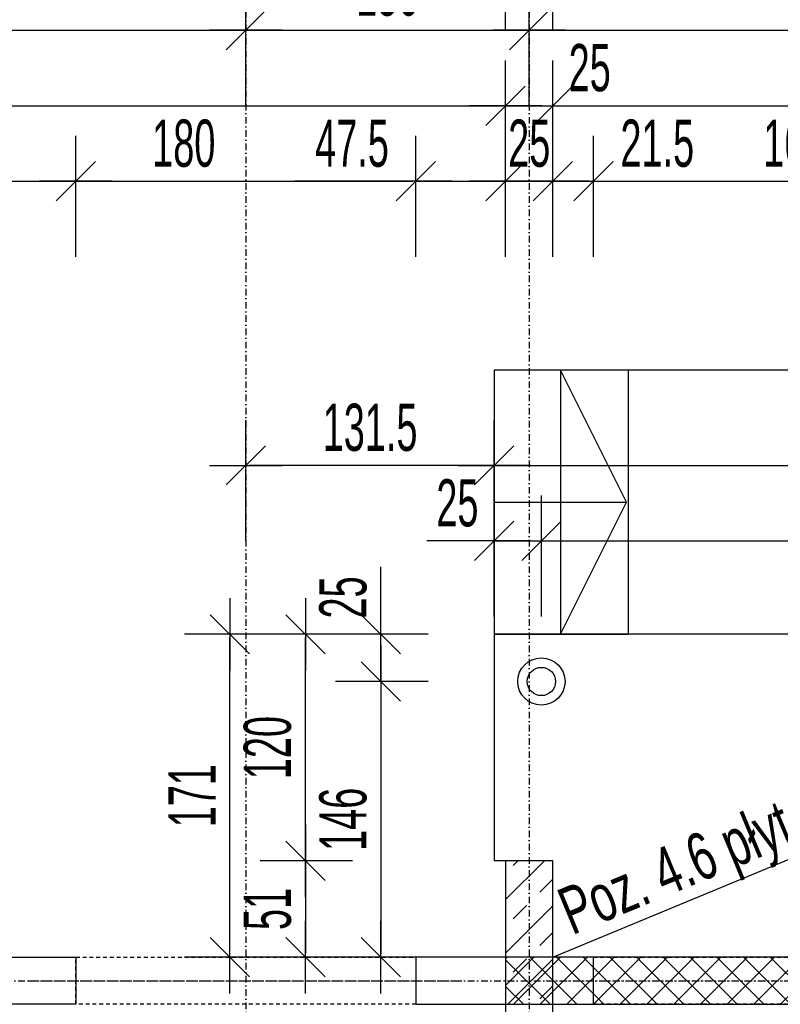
# Model space of a CAD drawing. Header units: millimetres. Extents: x -22500 to -4121, y -19317 to -14831.
# Tile 42 of 70: x -16891 to -16489, y -15866 to -15345. Entities that reach past the tile are written whole.
import ezdxf

# ---------------------------------------------------------------- set-up
doc = ezdxf.new("R2010")
doc.units = ezdxf.units.MM
doc.header["$LTSCALE"] = 10
doc.linetypes.add('MO', pattern=[0.7, 0.35, -0.17, 0.01, -0.17])
doc.linetypes.add('MP', pattern=[0.36, 0.2, -0.16])
for name, color, linetype in [('BA_szr', 1, 'Continuous'), ('BA_txs', 2, 'Continuous'), ('BA_wym', 1, 'Continuous'), ('BD_lpm', 1, 'MP'), ('BD_osm', 1, 'MO'), ('BD_wic', 1, 'Continuous'), ('BD_wig', 3, 'Continuous'), ('BD_wis', 2, 'Continuous')]:
    doc.layers.add(name, color=color, linetype=linetype)
doc.styles.add('BIKTS', font='bikromsw.shx', dxfattribs={"width": 0.8})
doc.styles.add('BIKWYM', font='bikromsw.shx', dxfattribs={"width": 0.6})
doc.dimstyles.new('BA_KR_100_cm', dxfattribs={"dimtxt": 25, "dimasz": 1.666667, "dimexe": 24, "dimexo": 0, "dimgap": 0, "dimtad": 0, "dimdec": 1, "dimrnd": 0.5, "dimzin": 9, "dimdsep": 46, "dimtxsty": 'BIKWYM', "dimblk": 'WYM-KR', "dimcen": 0, "dimdle": 20, "dimclrd": 256, "dimclre": 256, "dimclrt": 2, "dimadec": 0, "dimazin": 0, "dimtfac": 0.033333, "dimtdec": 1, "dimtmove": 0, "dimatfit": 3, "dimldrblk": 'WYM-KR', "dimfxl": 25, "dimfxlon": 1, "dimtvp": 0.8, "dimtolj": 1, "dimarcsym": 0})
doc.dimstyles.new('BZ_ST_100_cm', dxfattribs={"dimtxt": 25, "dimasz": 1.666667, "dimexe": 24, "dimexo": 0, "dimgap": 0, "dimtad": 0, "dimdec": 1, "dimrnd": 0.5, "dimdsep": 46, "dimtxsty": 'BIKWYM', "dimblk": 'WYM-ST', "dimcen": 0, "dimdle": 20, "dimclrd": 256, "dimclre": 256, "dimclrt": 7, "dimadec": 0, "dimazin": 0, "dimtfac": 0.033333, "dimtdec": 1, "dimtix": 1, "dimtmove": 2, "dimatfit": 3, "dimldrblk": 'WYM-ST', "dimfxl": 25, "dimfxlon": 1, "dimtvp": 0.8, "dimtolj": 1, "dimtzin": 0, "dimarcsym": 0})

# ---------------------------------------------------------------- blocks, each defined once
blk = doc.blocks.new('WYM-KR')
at = {"color": 7, "linetype": 'ByBlock'}
blk.add_line((6.24, 6.24), (-6.24, -6.24), dxfattribs=at)
at = {"linetype": 'ByBlock'}
blk.add_line((11.52, 0), (-11.52, 0), dxfattribs=at)
blk = doc.blocks.new('*D285')
at = {"layer": 'BA_wym', "lineweight": -2}
for p, q in [((-17730.13, -15790.29), (-17779.13, -15790.29)), ((-17755.13, -15839.64), (-17755.13, -15791.96)), ((-17730.13, -15841.31), (-17779.13, -15841.31))]:
    blk.add_line(p, q, dxfattribs=at)
at = {"layer": 'Defpoints', "color": 0}
for p in [(-17755.13, -15790.29), (-16634.13, -15790.29), (-17324.13, -15841.31)]:
    blk.add_point(p, dxfattribs=at)
at = {"layer": 'BA_wym', "lineweight": -2, "xscale": 1.666666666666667, "yscale": 1.666666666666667, "zscale": 1.666666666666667}
for p, rotation in [((-17755.13, -15790.29), 90), ((-17755.13, -15841.31), 270)]:
    blk.add_blockref('WYM-KR', p, dxfattribs=dict(at, rotation=rotation))
at = {"layer": 'BA_wym', "color": 2, "insert": (-17775.13, -15815.8), "char_height": 25, "attachment_point": 5, "rotation": 90, "style": 'BIKWYM'}
blk.add_mtext('\\A1;51', dxfattribs=at)
blk = doc.blocks.new('*D288')
at = {"layer": 'BA_wym', "lineweight": -2}
for p, q in [((-17770.13, -15790.31), (-17819.13, -15790.31)), ((-17795.13, -15791.98), (-17795.13, -17835.64)), ((-17770.13, -17837.31), (-17819.13, -17837.31))]:
    blk.add_line(p, q, dxfattribs=at)
at = {"layer": 'Defpoints', "color": 0}
for p in [(-16634.13, -15790.31), (-17795.13, -17837.31), (-17324.13, -17837.31)]:
    blk.add_point(p, dxfattribs=at)
at = {"layer": 'BA_wym', "lineweight": -2, "xscale": 1.666666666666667, "yscale": 1.666666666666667, "zscale": 1.666666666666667}
for p, rotation in [((-17795.13, -15790.31), 90), ((-17795.13, -17837.31), 270)]:
    blk.add_blockref('WYM-KR', p, dxfattribs=dict(at, rotation=rotation))
at = {"layer": 'BA_wym', "color": 2, "insert": (-17815.13, -16813.81), "char_height": 25, "attachment_point": 5, "rotation": 90, "style": 'BIKWYM'}
blk.add_mtext('\\A1;2047', dxfattribs=at)
blk = doc.blocks.new('*D328')
at = {"layer": 'BA_wym', "lineweight": -2}
for p, q in [((-17011.63, -15470.31), (-17011.63, -15406.31)), ((-16861.63, -15470.31), (-16861.63, -15406.31)), ((-17009.96, -15430.31), (-16863.3, -15430.31))]:
    blk.add_line(p, q, dxfattribs=at)
at = {"layer": 'Defpoints', "color": 0}
for p in [(-16861.63, -15430.31), (-17011.63, -15841.31), (-16861.63, -15841.31)]:
    blk.add_point(p, dxfattribs=at)
at = {"layer": 'BA_wym', "lineweight": -2, "xscale": 1.666666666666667, "yscale": 1.666666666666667, "zscale": 1.666666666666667, "rotation": 180}
blk.add_blockref('WYM-KR', (-17011.63, -15430.31), dxfattribs=at)
at = {"layer": 'BA_wym', "lineweight": -2, "xscale": 1.666666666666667, "yscale": 1.666666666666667, "zscale": 1.666666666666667}
blk.add_blockref('WYM-KR', (-16861.63, -15430.31), dxfattribs=at)
at = {"layer": 'BA_wym', "color": 2, "insert": (-16936.63, -15410.31), "char_height": 25, "attachment_point": 5, "style": 'BIKWYM'}
blk.add_mtext('\\A1;150', dxfattribs=at)
blk = doc.blocks.new('*D329')
at = {"layer": 'BA_wym', "lineweight": -2}
for p, q in [((-16861.63, -15470.31), (-16861.63, -15406.31)), ((-16681.63, -15470.31), (-16681.63, -15406.31)), ((-16859.96, -15430.31), (-16683.3, -15430.31))]:
    blk.add_line(p, q, dxfattribs=at)
at = {"layer": 'Defpoints', "color": 0}
for p in [(-16681.63, -15430.31), (-16861.63, -15841.31), (-16681.63, -15841.31)]:
    blk.add_point(p, dxfattribs=at)
at = {"layer": 'BA_wym', "lineweight": -2, "xscale": 1.666666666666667, "yscale": 1.666666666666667, "zscale": 1.666666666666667, "rotation": 180}
blk.add_blockref('WYM-KR', (-16861.63, -15430.31), dxfattribs=at)
at = {"layer": 'BA_wym', "lineweight": -2, "xscale": 1.666666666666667, "yscale": 1.666666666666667, "zscale": 1.666666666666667}
blk.add_blockref('WYM-KR', (-16681.63, -15430.31), dxfattribs=at)
at = {"layer": 'BA_wym', "color": 2, "insert": (-16804.52, -15410.31), "char_height": 25, "attachment_point": 5, "style": 'BIKWYM'}
blk.add_mtext('\\A1;180', dxfattribs=at)
blk = doc.blocks.new('*D330')
at = {"layer": 'BA_wym', "lineweight": -2}
for p, q in [((-16681.63, -15470.31), (-16681.63, -15406.31)), ((-16634.13, -15470.31), (-16634.13, -15406.31)), ((-16683.3, -15430.31), (-16745.92, -15430.31)), ((-16681.63, -15430.31), (-16634.13, -15430.31)), ((-16632.46, -15430.31), (-16630.8, -15430.31))]:
    blk.add_line(p, q, dxfattribs=at)
at = {"layer": 'Defpoints', "color": 0}
for p in [(-16634.13, -15430.31), (-16634.13, -15790.31), (-16681.63, -15841.31)]:
    blk.add_point(p, dxfattribs=at)
at = {"layer": 'BA_wym', "lineweight": -2, "xscale": 1.666666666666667, "yscale": 1.666666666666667, "zscale": 1.666666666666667}
blk.add_blockref('WYM-KR', (-16681.63, -15430.31), dxfattribs=at)
at = {"layer": 'BA_wym', "lineweight": -2, "xscale": 1.666666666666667, "yscale": 1.666666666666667, "zscale": 1.666666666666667, "rotation": 180}
blk.add_blockref('WYM-KR', (-16634.13, -15430.31), dxfattribs=at)
at = {"layer": 'BA_wym', "color": 2, "insert": (-16715.44, -15410.31), "char_height": 25, "attachment_point": 5, "style": 'BIKWYM'}
blk.add_mtext('\\A1;47.5', dxfattribs=at)
blk = doc.blocks.new('*D331')
at = {"layer": 'BA_wym', "lineweight": -2}
for p, q in [((-16634.13, -15470.31), (-16634.13, -15406.31)), ((-16609.13, -15470.31), (-16609.13, -15406.31)), ((-16635.8, -15430.31), (-16637.46, -15430.31)), ((-16634.13, -15430.31), (-16609.13, -15430.31)), ((-16607.46, -15430.31), (-16605.8, -15430.31))]:
    blk.add_line(p, q, dxfattribs=at)
at = {"layer": 'Defpoints', "color": 0}
for p in [(-16609.13, -15430.31), (-16634.13, -15790.31), (-16609.13, -15790.31)]:
    blk.add_point(p, dxfattribs=at)
at = {"layer": 'BA_wym', "lineweight": -2, "xscale": 1.666666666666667, "yscale": 1.666666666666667, "zscale": 1.666666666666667}
blk.add_blockref('WYM-KR', (-16634.13, -15430.31), dxfattribs=at)
at = {"layer": 'BA_wym', "lineweight": -2, "xscale": 1.666666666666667, "yscale": 1.666666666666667, "zscale": 1.666666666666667, "rotation": 180}
blk.add_blockref('WYM-KR', (-16609.13, -15430.31), dxfattribs=at)
at = {"layer": 'BA_wym', "color": 2, "insert": (-16621.63, -15410.31), "char_height": 25, "attachment_point": 5, "style": 'BIKWYM'}
blk.add_mtext('\\A1;25', dxfattribs=at)
blk = doc.blocks.new('*D332')
at = {"layer": 'BA_wym', "lineweight": -2}
for p, q in [((-16609.13, -15470.31), (-16609.13, -15406.31)), ((-16587.63, -15470.31), (-16587.63, -15406.31)), ((-16610.8, -15430.31), (-16612.46, -15430.31)), ((-16609.13, -15430.31), (-16587.63, -15430.31)), ((-16585.96, -15430.31), (-16523.34, -15430.31))]:
    blk.add_line(p, q, dxfattribs=at)
at = {"layer": 'Defpoints', "color": 0}
for p in [(-16587.63, -15430.31), (-16609.13, -15790.31), (-16587.63, -15841.31)]:
    blk.add_point(p, dxfattribs=at)
at = {"layer": 'BA_wym', "lineweight": -2, "xscale": 1.666666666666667, "yscale": 1.666666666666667, "zscale": 1.666666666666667}
blk.add_blockref('WYM-KR', (-16609.13, -15430.31), dxfattribs=at)
at = {"layer": 'BA_wym', "lineweight": -2, "xscale": 1.666666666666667, "yscale": 1.666666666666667, "zscale": 1.666666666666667, "rotation": 180}
blk.add_blockref('WYM-KR', (-16587.63, -15430.31), dxfattribs=at)
at = {"layer": 'BA_wym', "color": 2, "insert": (-16553.82, -15410.31), "char_height": 25, "attachment_point": 5, "style": 'BIKWYM'}
blk.add_mtext('\\A1;21.5', dxfattribs=at)
blk = doc.blocks.new('*D333')
at = {"layer": 'BA_wym', "lineweight": -2}
for p, q in [((-16587.63, -15470.31), (-16587.63, -15406.31)), ((-16423.63, -15470.31), (-16423.63, -15406.31)), ((-16585.96, -15430.31), (-16425.3, -15430.31))]:
    blk.add_line(p, q, dxfattribs=at)
at = {"layer": 'Defpoints', "color": 0}
for p in [(-16423.63, -15430.31), (-16587.63, -15841.31), (-16423.63, -15841.31)]:
    blk.add_point(p, dxfattribs=at)
at = {"layer": 'BA_wym', "lineweight": -2, "xscale": 1.666666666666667, "yscale": 1.666666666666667, "zscale": 1.666666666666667, "rotation": 180}
blk.add_blockref('WYM-KR', (-16587.63, -15430.31), dxfattribs=at)
at = {"layer": 'BA_wym', "lineweight": -2, "xscale": 1.666666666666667, "yscale": 1.666666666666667, "zscale": 1.666666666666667}
blk.add_blockref('WYM-KR', (-16423.63, -15430.31), dxfattribs=at)
at = {"layer": 'BA_wym', "color": 2, "insert": (-16481.02, -15410.31), "char_height": 25, "attachment_point": 5, "style": 'BIKWYM'}
blk.add_mtext('\\A1;164', dxfattribs=at)
blk = doc.blocks.new('*D349')
at = {"layer": 'BA_wym', "lineweight": -2}
for p, q in [((-17299.13, -15430.31), (-17299.13, -15366.31)), ((-16634.13, -15430.31), (-16634.13, -15366.31)), ((-17297.46, -15390.31), (-16635.8, -15390.31))]:
    blk.add_line(p, q, dxfattribs=at)
at = {"layer": 'Defpoints', "color": 0}
for p in [(-16634.13, -15390.31), (-16634.13, -15790.31), (-17299.13, -15841.31)]:
    blk.add_point(p, dxfattribs=at)
at = {"layer": 'BA_wym', "lineweight": -2, "xscale": 1.666666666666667, "yscale": 1.666666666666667, "zscale": 1.666666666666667, "rotation": 180}
blk.add_blockref('WYM-KR', (-17299.13, -15390.31), dxfattribs=at)
at = {"layer": 'BA_wym', "lineweight": -2, "xscale": 1.666666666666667, "yscale": 1.666666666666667, "zscale": 1.666666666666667}
blk.add_blockref('WYM-KR', (-16634.13, -15390.31), dxfattribs=at)
at = {"layer": 'BA_wym', "color": 2, "insert": (-16966.63, -15370.31), "char_height": 25, "attachment_point": 5, "style": 'BIKWYM'}
blk.add_mtext('\\A1;665', dxfattribs=at)
blk = doc.blocks.new('*D350')
at = {"layer": 'BA_wym', "lineweight": -2}
for p, q in [((-16634.13, -15430.31), (-16634.13, -15366.31)), ((-16609.13, -15430.31), (-16609.13, -15366.31)), ((-16635.8, -15390.31), (-16637.46, -15390.31)), ((-16634.13, -15390.31), (-16609.13, -15390.31)), ((-16607.46, -15390.31), (-16573.42, -15390.31))]:
    blk.add_line(p, q, dxfattribs=at)
at = {"layer": 'Defpoints', "color": 0}
for p in [(-16609.13, -15390.31), (-16634.13, -15790.31), (-16609.13, -15790.31)]:
    blk.add_point(p, dxfattribs=at)
at = {"layer": 'BA_wym', "lineweight": -2, "xscale": 1.666666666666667, "yscale": 1.666666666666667, "zscale": 1.666666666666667}
blk.add_blockref('WYM-KR', (-16634.13, -15390.31), dxfattribs=at)
at = {"layer": 'BA_wym', "lineweight": -2, "xscale": 1.666666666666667, "yscale": 1.666666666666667, "zscale": 1.666666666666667, "rotation": 180}
blk.add_blockref('WYM-KR', (-16609.13, -15390.31), dxfattribs=at)
at = {"layer": 'BA_wym', "color": 2, "insert": (-16589.61, -15370.31), "char_height": 25, "attachment_point": 5, "style": 'BIKWYM'}
blk.add_mtext('\\A1;25', dxfattribs=at)
blk = doc.blocks.new('*D351')
at = {"layer": 'BA_wym', "lineweight": -2}
for p, q in [((-16609.13, -15430.31), (-16609.13, -15366.31)), ((-16309.13, -15430.31), (-16309.13, -15366.31)), ((-16607.46, -15390.31), (-16310.8, -15390.31))]:
    blk.add_line(p, q, dxfattribs=at)
at = {"layer": 'Defpoints', "color": 0}
for p in [(-16309.13, -15390.31), (-16609.13, -15790.31), (-16309.13, -15866.31)]:
    blk.add_point(p, dxfattribs=at)
at = {"layer": 'BA_wym', "lineweight": -2, "xscale": 1.666666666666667, "yscale": 1.666666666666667, "zscale": 1.666666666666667, "rotation": 180}
blk.add_blockref('WYM-KR', (-16609.13, -15390.31), dxfattribs=at)
at = {"layer": 'BA_wym', "lineweight": -2, "xscale": 1.666666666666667, "yscale": 1.666666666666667, "zscale": 1.666666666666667}
blk.add_blockref('WYM-KR', (-16309.13, -15390.31), dxfattribs=at)
at = {"layer": 'BA_wym', "color": 2, "insert": (-16459.13, -15370.31), "char_height": 25, "attachment_point": 5, "style": 'BIKWYM'}
blk.add_mtext('\\A1;300', dxfattribs=at)
blk = doc.blocks.new('*D362')
at = {"layer": 'BA_wym', "lineweight": -2}
for p, q in [((-17311.63, -15390.31), (-17311.63, -15326.31)), ((-16771.63, -15390.31), (-16771.63, -15326.31)), ((-17309.96, -15350.31), (-16773.3, -15350.31))]:
    blk.add_line(p, q, dxfattribs=at)
at = {"layer": 'Defpoints', "color": 0}
for p in [(-16771.63, -15350.31), (-17311.63, -15841.31), (-16771.63, -15841.31)]:
    blk.add_point(p, dxfattribs=at)
at = {"layer": 'BA_wym', "lineweight": -2, "xscale": 1.666666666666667, "yscale": 1.666666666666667, "zscale": 1.666666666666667, "rotation": 180}
blk.add_blockref('WYM-KR', (-17311.63, -15350.31), dxfattribs=at)
at = {"layer": 'BA_wym', "lineweight": -2, "xscale": 1.666666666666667, "yscale": 1.666666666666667, "zscale": 1.666666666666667}
blk.add_blockref('WYM-KR', (-16771.63, -15350.31), dxfattribs=at)
at = {"layer": 'BA_wym', "color": 2, "insert": (-17041.63, -15330.31), "char_height": 25, "attachment_point": 5, "style": 'BIKWYM'}
blk.add_mtext('\\A1;540', dxfattribs=at)
blk = doc.blocks.new('*D363')
at = {"layer": 'BA_wym', "lineweight": -2}
for p, q in [((-16771.63, -15390.31), (-16771.63, -15326.31)), ((-16621.63, -15390.31), (-16621.63, -15326.31)), ((-16769.96, -15350.31), (-16623.3, -15350.31))]:
    blk.add_line(p, q, dxfattribs=at)
at = {"layer": 'Defpoints', "color": 0}
for p in [(-16621.63, -15350.31), (-16621.63, -15790.31), (-16771.63, -15841.31)]:
    blk.add_point(p, dxfattribs=at)
at = {"layer": 'BA_wym', "lineweight": -2, "xscale": 1.666666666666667, "yscale": 1.666666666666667, "zscale": 1.666666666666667, "rotation": 180}
blk.add_blockref('WYM-KR', (-16771.63, -15350.31), dxfattribs=at)
at = {"layer": 'BA_wym', "lineweight": -2, "xscale": 1.666666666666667, "yscale": 1.666666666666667, "zscale": 1.666666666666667}
blk.add_blockref('WYM-KR', (-16621.63, -15350.31), dxfattribs=at)
at = {"layer": 'BA_wym', "color": 2, "insert": (-16696.63, -15330.31), "char_height": 25, "attachment_point": 5, "style": 'BIKWYM'}
blk.add_mtext('\\A1;150', dxfattribs=at)
blk = doc.blocks.new('*D364')
at = {"layer": 'BA_wym', "lineweight": -2}
for p, q in [((-16621.63, -15390.31), (-16621.63, -15326.31)), ((-16021.63, -15390.31), (-16021.63, -15326.31)), ((-16619.96, -15350.31), (-16023.3, -15350.31))]:
    blk.add_line(p, q, dxfattribs=at)
at = {"layer": 'Defpoints', "color": 0}
for p in [(-16021.63, -15350.31), (-16621.63, -15790.31), (-16021.63, -15841.31)]:
    blk.add_point(p, dxfattribs=at)
at = {"layer": 'BA_wym', "lineweight": -2, "xscale": 1.666666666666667, "yscale": 1.666666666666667, "zscale": 1.666666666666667, "rotation": 180}
blk.add_blockref('WYM-KR', (-16621.63, -15350.31), dxfattribs=at)
at = {"layer": 'BA_wym', "lineweight": -2, "xscale": 1.666666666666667, "yscale": 1.666666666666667, "zscale": 1.666666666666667}
blk.add_blockref('WYM-KR', (-16021.63, -15350.31), dxfattribs=at)
at = {"layer": 'BA_wym', "color": 2, "insert": (-16321.63, -15330.31), "char_height": 25, "attachment_point": 5, "style": 'BIKWYM'}
blk.add_mtext('\\A1;600', dxfattribs=at)
blk = doc.blocks.new('*D369')
at = {"layer": 'BA_wym', "lineweight": -2}
for p, q in [((-17324.13, -15350.31), (-17324.13, -15286.31)), ((-16634.13, -15350.31), (-16634.13, -15286.31)), ((-17322.46, -15310.31), (-16635.8, -15310.31))]:
    blk.add_line(p, q, dxfattribs=at)
at = {"layer": 'Defpoints', "color": 0}
for p in [(-16634.13, -15310.31), (-16634.13, -15790.31), (-17324.13, -15841.31)]:
    blk.add_point(p, dxfattribs=at)
at = {"layer": 'BA_wym', "lineweight": -2, "xscale": 1.666666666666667, "yscale": 1.666666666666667, "zscale": 1.666666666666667, "rotation": 180}
blk.add_blockref('WYM-KR', (-17324.13, -15310.31), dxfattribs=at)
at = {"layer": 'BA_wym', "lineweight": -2, "xscale": 1.666666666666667, "yscale": 1.666666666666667, "zscale": 1.666666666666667}
blk.add_blockref('WYM-KR', (-16634.13, -15310.31), dxfattribs=at)
at = {"layer": 'BA_wym', "color": 2, "insert": (-16979.13, -15290.31), "char_height": 25, "attachment_point": 5, "style": 'BIKWYM'}
blk.add_mtext('\\A1;690', dxfattribs=at)
blk = doc.blocks.new('*D370')
at = {"layer": 'BA_wym', "lineweight": -2}
for p, q in [((-16634.13, -15350.31), (-16634.13, -15286.31)), ((-16609.13, -15350.31), (-16609.13, -15286.31)), ((-16635.8, -15310.31), (-16637.46, -15310.31)), ((-16634.13, -15310.31), (-16609.13, -15310.31)), ((-16607.46, -15310.31), (-16573.42, -15310.31))]:
    blk.add_line(p, q, dxfattribs=at)
at = {"layer": 'Defpoints', "color": 0}
for p in [(-16609.13, -15310.31), (-16634.13, -15790.31), (-16609.13, -15790.31)]:
    blk.add_point(p, dxfattribs=at)
at = {"layer": 'BA_wym', "lineweight": -2, "xscale": 1.666666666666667, "yscale": 1.666666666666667, "zscale": 1.666666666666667}
blk.add_blockref('WYM-KR', (-16634.13, -15310.31), dxfattribs=at)
at = {"layer": 'BA_wym', "lineweight": -2, "xscale": 1.666666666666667, "yscale": 1.666666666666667, "zscale": 1.666666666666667, "rotation": 180}
blk.add_blockref('WYM-KR', (-16609.13, -15310.31), dxfattribs=at)
at = {"layer": 'BA_wym', "color": 2, "insert": (-16589.61, -15290.31), "char_height": 25, "attachment_point": 5, "style": 'BIKWYM'}
blk.add_mtext('\\A1;25', dxfattribs=at)
blk = doc.blocks.new('*D371')
at = {"layer": 'BA_wym', "lineweight": -2}
for p, q in [((-16609.13, -15350.31), (-16609.13, -15286.31)), ((-15434.13, -15350.31), (-15434.13, -15286.31)), ((-16607.46, -15310.31), (-15435.8, -15310.31))]:
    blk.add_line(p, q, dxfattribs=at)
at = {"layer": 'Defpoints', "color": 0}
for p in [(-15434.13, -15310.31), (-16609.13, -15790.31), (-15434.13, -15790.31)]:
    blk.add_point(p, dxfattribs=at)
at = {"layer": 'BA_wym', "lineweight": -2, "xscale": 1.666666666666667, "yscale": 1.666666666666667, "zscale": 1.666666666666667, "rotation": 180}
blk.add_blockref('WYM-KR', (-16609.13, -15310.31), dxfattribs=at)
at = {"layer": 'BA_wym', "lineweight": -2, "xscale": 1.666666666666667, "yscale": 1.666666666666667, "zscale": 1.666666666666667}
blk.add_blockref('WYM-KR', (-15434.13, -15310.31), dxfattribs=at)
at = {"layer": 'BA_wym', "color": 2, "insert": (-16021.63, -15290.31), "char_height": 25, "attachment_point": 5, "style": 'BIKWYM'}
blk.add_mtext('\\A1;1175', dxfattribs=at)
blk = doc.blocks.new('*D375')
at = {"layer": 'BA_wym', "lineweight": -2}
for p, q in [((-17324.13, -15310.31), (-17324.13, -15246.31)), ((-14719.13, -15310.31), (-14719.13, -15246.31)), ((-17322.46, -15270.31), (-14720.8, -15270.31))]:
    blk.add_line(p, q, dxfattribs=at)
at = {"layer": 'Defpoints', "color": 0}
for p in [(-14719.13, -15270.31), (-14719.13, -15841.31), (-17324.13, -16103.81)]:
    blk.add_point(p, dxfattribs=at)
at = {"layer": 'BA_wym', "lineweight": -2, "xscale": 1.666666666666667, "yscale": 1.666666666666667, "zscale": 1.666666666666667, "rotation": 180}
blk.add_blockref('WYM-KR', (-17324.13, -15270.31), dxfattribs=at)
at = {"layer": 'BA_wym', "lineweight": -2, "xscale": 1.666666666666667, "yscale": 1.666666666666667, "zscale": 1.666666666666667}
blk.add_blockref('WYM-KR', (-14719.13, -15270.31), dxfattribs=at)
at = {"layer": 'BA_wym', "color": 2, "insert": (-16021.63, -15250.31), "char_height": 25, "attachment_point": 5, "style": 'BIKWYM'}
blk.add_mtext('\\A1;2605', dxfattribs=at)
blk = doc.blocks.new('*D377')
at = {"layer": 'BA_wym', "lineweight": -2}
for p, q in [((-17495.13, -15270.31), (-17495.13, -15206.31)), ((-14548.13, -15270.31), (-14548.13, -15206.31)), ((-14549.8, -15230.31), (-17493.46, -15230.31))]:
    blk.add_line(p, q, dxfattribs=at)
at = {"layer": 'Defpoints', "color": 0}
for p in [(-17495.13, -15230.31), (-17495.13, -16103.81), (-14548.13, -16103.81)]:
    blk.add_point(p, dxfattribs=at)
at = {"layer": 'BA_wym', "lineweight": -2, "xscale": 1.666666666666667, "yscale": 1.666666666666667, "zscale": 1.666666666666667, "rotation": 180}
blk.add_blockref('WYM-KR', (-17495.13, -15230.31), dxfattribs=at)
at = {"layer": 'BA_wym', "lineweight": -2, "xscale": 1.666666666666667, "yscale": 1.666666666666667, "zscale": 1.666666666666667}
blk.add_blockref('WYM-KR', (-14548.13, -15230.31), dxfattribs=at)
at = {"layer": 'BA_wym', "color": 2, "insert": (-16021.63, -15210.31), "char_height": 25, "attachment_point": 5, "style": 'BIKWYM'}
blk.add_mtext('\\A1;2947', dxfattribs=at)
blk = doc.blocks.new('*D378')
at = {"layer": 'BA_wym', "lineweight": -2}
for p, q in [((-16640.13, -15660.82), (-16640.13, -15596.82)), ((-16615.18, -15660.82), (-16615.18, -15596.82)), ((-16641.8, -15620.82), (-16675.84, -15620.82)), ((-16640.13, -15620.82), (-16615.18, -15620.82)), ((-16613.51, -15620.82), (-16611.85, -15620.82))]:
    blk.add_line(p, q, dxfattribs=at)
at = {"layer": 'Defpoints', "color": 0}
for p in [(-16615.18, -15620.82), (-16640.13, -15670.3), (-16615.18, -15682.81)]:
    blk.add_point(p, dxfattribs=at)
at = {"layer": 'BA_wym', "lineweight": -2, "xscale": 1.666666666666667, "yscale": 1.666666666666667, "zscale": 1.666666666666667}
blk.add_blockref('WYM-KR', (-16640.13, -15620.82), dxfattribs=at)
at = {"layer": 'BA_wym', "lineweight": -2, "xscale": 1.666666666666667, "yscale": 1.666666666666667, "zscale": 1.666666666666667, "rotation": 180}
blk.add_blockref('WYM-KR', (-16615.18, -15620.82), dxfattribs=at)
at = {"layer": 'BA_wym', "color": 2, "insert": (-16659.65, -15600.82), "char_height": 25, "attachment_point": 5, "style": 'BIKWYM'}
blk.add_mtext('\\A1;25', dxfattribs=at)
blk = doc.blocks.new('*D379')
at = {"layer": 'BA_wym', "lineweight": -2}
for p, q in [((-16615.18, -15660.82), (-16615.18, -15596.82)), ((-16222.12, -15660.82), (-16222.12, -15596.82)), ((-16613.51, -15620.82), (-16223.79, -15620.82))]:
    blk.add_line(p, q, dxfattribs=at)
at = {"layer": 'Defpoints', "color": 0}
for p in [(-16222.12, -15620.82), (-16615.18, -15682.81), (-16222.12, -15682.8)]:
    blk.add_point(p, dxfattribs=at)
at = {"layer": 'BA_wym', "lineweight": -2, "xscale": 1.666666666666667, "yscale": 1.666666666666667, "zscale": 1.666666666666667, "rotation": 180}
blk.add_blockref('WYM-KR', (-16615.18, -15620.82), dxfattribs=at)
at = {"layer": 'BA_wym', "lineweight": -2, "xscale": 1.666666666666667, "yscale": 1.666666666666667, "zscale": 1.666666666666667}
blk.add_blockref('WYM-KR', (-16222.12, -15620.82), dxfattribs=at)
at = {"layer": 'BA_wym', "color": 2, "insert": (-16418.65, -15600.82), "char_height": 25, "attachment_point": 5, "style": 'BIKWYM'}
blk.add_mtext('\\A1;393', dxfattribs=at)
blk = doc.blocks.new('*D383')
at = {"layer": 'BA_wym', "lineweight": -2}
for p, q in [((-16640.13, -15620.82), (-16640.13, -15556.82)), ((-16196.68, -15620.82), (-16196.68, -15556.82)), ((-16638.46, -15580.82), (-16198.35, -15580.82))]:
    blk.add_line(p, q, dxfattribs=at)
at = {"layer": 'Defpoints', "color": 0}
for p in [(-16196.68, -15580.82), (-16640.13, -15670.31), (-16196.68, -15670.31)]:
    blk.add_point(p, dxfattribs=at)
at = {"layer": 'BA_wym', "lineweight": -2, "xscale": 1.666666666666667, "yscale": 1.666666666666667, "zscale": 1.666666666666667, "rotation": 180}
blk.add_blockref('WYM-KR', (-16640.13, -15580.82), dxfattribs=at)
at = {"layer": 'BA_wym', "lineweight": -2, "xscale": 1.666666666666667, "yscale": 1.666666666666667, "zscale": 1.666666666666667}
blk.add_blockref('WYM-KR', (-16196.68, -15580.82), dxfattribs=at)
at = {"layer": 'BA_wym', "color": 2, "insert": (-16418.41, -15560.82), "char_height": 25, "attachment_point": 5, "style": 'BIKWYM'}
blk.add_mtext('\\A1;443.5', dxfattribs=at)
blk = doc.blocks.new('*D387')
at = {"layer": 'BA_wym', "lineweight": -2}
for p, q in [((-16771.63, -15620.82), (-16771.63, -15556.82)), ((-16640.13, -15620.82), (-16640.13, -15556.82)), ((-16641.8, -15580.82), (-16769.96, -15580.82))]:
    blk.add_line(p, q, dxfattribs=at)
at = {"layer": 'Defpoints', "color": 0}
for p in [(-16771.63, -15580.82), (-16640.13, -15670.31), (-16771.63, -15684.5)]:
    blk.add_point(p, dxfattribs=at)
at = {"layer": 'BA_wym', "lineweight": -2, "xscale": 1.666666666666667, "yscale": 1.666666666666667, "zscale": 1.666666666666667, "rotation": 180}
blk.add_blockref('WYM-KR', (-16771.63, -15580.82), dxfattribs=at)
at = {"layer": 'BA_wym', "lineweight": -2, "xscale": 1.666666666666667, "yscale": 1.666666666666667, "zscale": 1.666666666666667}
blk.add_blockref('WYM-KR', (-16640.13, -15580.82), dxfattribs=at)
at = {"layer": 'BA_wym', "color": 2, "insert": (-16705.88, -15560.82), "char_height": 25, "attachment_point": 5, "style": 'BIKWYM'}
blk.add_mtext('\\A1;131.5', dxfattribs=at)
blk = doc.blocks.new('*D389')
at = {"layer": 'BA_wym', "lineweight": -2}
for p, q in [((-17810.13, -15670.3), (-17859.13, -15670.3)), ((-17835.13, -15671.97), (-17835.13, -17835.64)), ((-17810.13, -17837.31), (-17859.13, -17837.31))]:
    blk.add_line(p, q, dxfattribs=at)
at = {"layer": 'Defpoints', "color": 0}
for p in [(-16640.13, -15670.3), (-17835.13, -17837.31), (-17324.13, -17837.31)]:
    blk.add_point(p, dxfattribs=at)
at = {"layer": 'BA_wym', "lineweight": -2, "xscale": 1.666666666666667, "yscale": 1.666666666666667, "zscale": 1.666666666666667}
for p, rotation in [((-17835.13, -15670.3), 90), ((-17835.13, -17837.31), 270)]:
    blk.add_blockref('WYM-KR', p, dxfattribs=dict(at, rotation=rotation))
at = {"layer": 'BA_wym', "color": 2, "insert": (-17855.13, -16753.81), "char_height": 25, "attachment_point": 5, "rotation": 90, "style": 'BIKWYM'}
blk.add_mtext('\\A1;2167', dxfattribs=at)
blk = doc.blocks.new('*D392')
at = {"layer": 'BA_wym', "lineweight": -2}
for p, q in [((-16675.13, -15695.31), (-16724.13, -15695.31)), ((-16700.13, -15696.98), (-16700.13, -15839.66)), ((-16675.13, -15841.33), (-16724.13, -15841.33))]:
    blk.add_line(p, q, dxfattribs=at)
at = {"layer": 'Defpoints', "color": 0}
for p in [(-16627.68, -15695.31), (-16700.13, -15841.33), (-16660.13, -15841.33)]:
    blk.add_point(p, dxfattribs=at)
at = {"layer": 'BA_wym', "lineweight": -2, "xscale": 1.666666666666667, "yscale": 1.666666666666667, "zscale": 1.666666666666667}
for p, rotation in [((-16700.13, -15695.31), 90), ((-16700.13, -15841.33), 270)]:
    blk.add_blockref('WYM-KR', p, dxfattribs=dict(at, rotation=rotation))
at = {"layer": 'BA_wym', "color": 2, "insert": (-16720.13, -15768.32), "char_height": 25, "attachment_point": 5, "rotation": 90, "style": 'BIKWYM'}
blk.add_mtext('\\A1;146', dxfattribs=at)
blk = doc.blocks.new('*D393')
at = {"layer": 'BA_wym', "lineweight": -2}
for p, q in [((-16700.13, -15668.64), (-16700.13, -15634.6)), ((-16675.13, -15670.31), (-16724.13, -15670.31)), ((-16700.13, -15695.31), (-16700.13, -15670.31)), ((-16675.13, -15695.31), (-16724.13, -15695.31)), ((-16700.13, -15696.98), (-16700.13, -15698.64))]:
    blk.add_line(p, q, dxfattribs=at)
at = {"layer": 'Defpoints', "color": 0}
for p in [(-16700.13, -15670.31), (-16640.13, -15670.31), (-16627.68, -15695.31)]:
    blk.add_point(p, dxfattribs=at)
at = {"layer": 'BA_wym', "lineweight": -2, "xscale": 1.666666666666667, "yscale": 1.666666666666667, "zscale": 1.666666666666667}
for p, rotation in [((-16700.13, -15670.31), 270), ((-16700.13, -15695.31), 90)]:
    blk.add_blockref('WYM-KR', p, dxfattribs=dict(at, rotation=rotation))
at = {"layer": 'BA_wym', "color": 2, "insert": (-16720.13, -15650.79), "char_height": 25, "attachment_point": 5, "rotation": 90, "style": 'BIKWYM'}
blk.add_mtext('\\A1;25', dxfattribs=at)
blk = doc.blocks.new('*D394')
at = {"layer": 'BA_wym', "lineweight": -2}
for p, q in [((-16715.13, -15790.33), (-16764.13, -15790.33)), ((-16740.13, -15791.99), (-16740.13, -15839.66)), ((-16715.13, -15841.33), (-16764.13, -15841.33))]:
    blk.add_line(p, q, dxfattribs=at)
at = {"layer": 'Defpoints', "color": 0}
for p in [(-16640.13, -15790.33), (-16740.13, -15841.33), (-16700.13, -15841.33)]:
    blk.add_point(p, dxfattribs=at)
at = {"layer": 'BA_wym', "lineweight": -2, "xscale": 1.666666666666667, "yscale": 1.666666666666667, "zscale": 1.666666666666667}
for p, rotation in [((-16740.13, -15790.33), 90), ((-16740.13, -15841.33), 270)]:
    blk.add_blockref('WYM-KR', p, dxfattribs=dict(at, rotation=rotation))
at = {"layer": 'BA_wym', "color": 2, "insert": (-16760.13, -15815.83), "char_height": 25, "attachment_point": 5, "rotation": 90, "style": 'BIKWYM'}
blk.add_mtext('\\A1;51', dxfattribs=at)
blk = doc.blocks.new('*D395')
at = {"layer": 'BA_wym', "lineweight": -2}
for p, q in [((-16715.13, -15670.31), (-16764.13, -15670.31)), ((-16740.13, -15788.66), (-16740.13, -15671.98)), ((-16715.13, -15790.33), (-16764.13, -15790.33))]:
    blk.add_line(p, q, dxfattribs=at)
at = {"layer": 'Defpoints', "color": 0}
for p in [(-16740.13, -15670.31), (-16640.13, -15670.31), (-16640.13, -15790.33)]:
    blk.add_point(p, dxfattribs=at)
at = {"layer": 'BA_wym', "lineweight": -2, "xscale": 1.666666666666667, "yscale": 1.666666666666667, "zscale": 1.666666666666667}
for p, rotation in [((-16740.13, -15670.31), 90), ((-16740.13, -15790.33), 270)]:
    blk.add_blockref('WYM-KR', p, dxfattribs=dict(at, rotation=rotation))
at = {"layer": 'BA_wym', "color": 2, "insert": (-16760.13, -15730.32), "char_height": 25, "attachment_point": 5, "rotation": 90, "style": 'BIKWYM'}
blk.add_mtext('\\A1;120', dxfattribs=at)
blk = doc.blocks.new('*D396')
at = {"layer": 'BA_wym', "lineweight": -2}
for p, q in [((-16755.13, -15670.31), (-16804.13, -15670.31)), ((-16780.13, -15839.66), (-16780.13, -15671.98)), ((-16755.13, -15841.33), (-16804.13, -15841.33))]:
    blk.add_line(p, q, dxfattribs=at)
at = {"layer": 'Defpoints', "color": 0}
for p in [(-16780.13, -15670.31), (-16740.13, -15670.31), (-16737.52, -15841.33)]:
    blk.add_point(p, dxfattribs=at)
at = {"layer": 'BA_wym', "lineweight": -2, "xscale": 1.666666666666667, "yscale": 1.666666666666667, "zscale": 1.666666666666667}
for p, rotation in [((-16780.13, -15670.31), 90), ((-16780.13, -15841.33), 270)]:
    blk.add_blockref('WYM-KR', p, dxfattribs=dict(at, rotation=rotation))
at = {"layer": 'BA_wym', "color": 2, "insert": (-16800.13, -15755.82), "char_height": 25, "attachment_point": 5, "rotation": 90, "style": 'BIKWYM'}
blk.add_mtext('\\A1;171', dxfattribs=at)
blk = doc.blocks.new('WYM-ST')
blk.add_hatch(color=256).paths.add_polyline_path([(-13, 2.88), (0, 0), (-13, -2.88)])
blk.add_lwpolyline([(0, 0), (-13, 2.88), (-13, -2.88), (0, 0)])
blk = doc.blocks.new('*D448')
at = {"layer": 'BA_wym', "lineweight": -2}
for p, q in [((-17299.13, -15878.93), (-17299.13, -15927.93)), ((-14744.13, -15878.93), (-14744.13, -15927.93)), ((-14745.8, -15903.93), (-17297.46, -15903.93))]:
    blk.add_line(p, q, dxfattribs=at)
at = {"layer": 'Defpoints', "color": 0}
for p in [(-17299.13, -15866.31), (-14744.13, -15866.31), (-17299.13, -15903.93)]:
    blk.add_point(p, dxfattribs=at)
at = {"layer": 'BA_wym', "lineweight": -2, "xscale": 1.666666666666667, "yscale": 1.666666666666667, "zscale": 1.666666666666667, "rotation": 180}
blk.add_blockref('WYM-ST', (-17299.13, -15903.93), dxfattribs=at)
at = {"layer": 'BA_wym', "lineweight": -2, "xscale": 1.666666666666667, "yscale": 1.666666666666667, "zscale": 1.666666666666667}
blk.add_blockref('WYM-ST', (-14744.13, -15903.93), dxfattribs=at)
at = {"layer": 'BA_wym', "color": 7, "insert": (-15964.07, -15883.93), "char_height": 25, "attachment_point": 5, "style": 'BIKWYM'}
blk.add_mtext('\\A1;2555', dxfattribs=at)

msp = doc.modelspace()

# ---------------------------------------------------------------- hatches: boundary and pattern name
at = {"layer": 'BA_szr'}
h = msp.add_hatch(dxfattribs=at)
h.set_pattern_fill('BIK_ZELBET', color=256, scale=100, angle=45, pattern_type=2)
h.set_pattern_definition([(45, (-28247.906, -16931.161), (-14.142136, 14.142136), []), (45, (-28254.977, -16924.09), (-14.142136, 14.142136), [10, -10])])
h.paths.add_polyline_path([(-16634.13, -15866.31), (-16609.13, -15866.31), (-16609.13, -15790.31), (-16634.13, -15790.31)])
h = msp.add_hatch(dxfattribs=at)
h.set_pattern_fill('BIK_CIAGLE_SKRZYZOWANE', color=8, scale=100, angle=45, pattern_type=2)
h.set_pattern_definition([(45, (-11691.718, -16910.161), (-7.071068, 7.071068), []), (135, (-11691.718, -16910.161), (-7.071068, -7.071068), [])])
h.paths.add_polyline_path([(-16634.13, -15866.31), (-16634.13, -15841.31), (-15409.13, -15841.31), (-15409.13, -15866.31)])

# ---------------------------------------------------------------- linework, layer by layer
at = {"layer": 'BD_lpm'}
for points in [[(-16681.63, -15866.31), (-16861.63, -15866.31), (-16861.63, -15841.31), (-16681.63, -15841.31)], [(-16423.63, -15866.31), (-16587.63, -15866.31), (-16587.63, -15841.31), (-16423.63, -15841.31)]]:
    msp.add_lwpolyline(points, close=True, dxfattribs=at)
at = {"layer": 'BD_osm', "color": 5}
for p, q in [((-16886.63, -15853.81), (-16656.63, -15853.81)), ((-16612.63, -15853.81), (-16398.63, -15853.81))]:
    msp.add_line(p, q, dxfattribs=at)
at = {"layer": 'BD_osm'}
for points in [[(-16771.63, -15130.31), (-16771.63, -18342.76)], [(-16621.63, -15130.31), (-16621.63, -18342.76)], [(-17935.13, -15853.81), (-14108.13, -15853.81)]]:
    msp.add_lwpolyline(points, dxfattribs=at)
at = {"layer": 'BD_wic'}
msp.add_line((-16634.13, -15790.31), (-16640.13, -15790.31), dxfattribs=at)
at = {"layer": 'BD_wic', "color": 8}
for points in [[(-15403.13, -15790.31), (-15403.13, -15678.26), (-16399.13, -15678.31), (-16399.13, -15530.31), (-16640.13, -15530.31), (-16640.13, -15790.31)], [(-16640.13, -15670.31), (-16569.13, -15670.31), (-16569.13, -15530.31)], [(-16640.13, -15600.31), (-16570.13, -15600.31), (-16605.13, -15530.31), (-16605.13, -15670.31), (-16570.13, -15600.31)]]:
    msp.add_lwpolyline(points, dxfattribs=at)
at = {"layer": 'BD_wic'}
for points in [[(-16196.67, -15841.31), (-16196.67, -15670.3), (-16640.13, -15670.3), (-16640.13, -15790.31)], [(-16609.13, -15841.31), (-16196.67, -15670.3)]]:
    msp.add_lwpolyline(points, dxfattribs=at)
msp.add_circle((-16615.18, -15695.31), 7.5, dxfattribs=at)
at = {"layer": 'BD_wig'}
msp.add_lwpolyline([(-16587.63, -15866.31), (-16587.63, -15841.31), (-16609.13, -15841.31), (-16609.13, -15790.31), (-16634.13, -15790.31), (-16634.13, -15841.31), (-16681.63, -15841.31), (-16681.63, -15866.31), (-16634.13, -15866.31), (-16634.13, -16681.31), (-16645.08, -16681.31), (-16645.08, -16706.31), (-16589.13, -16706.31), (-16589.13, -16681.31), (-16609.13, -16681.31), (-16609.13, -16170.31), (-16589.13, -16170.31), (-16589.13, -16145.31), (-16609.13, -16145.31), (-16609.13, -15866.31), (-16587.63, -15866.31)], dxfattribs=at)
for points in [[(-16634.13, -15866.31), (-16609.13, -15866.31), (-16609.13, -15790.31), (-16634.13, -15790.31)], [(-16861.63, -15866.31), (-17011.63, -15866.31), (-17011.63, -15841.31), (-16861.63, -15841.31)]]:
    msp.add_lwpolyline(points, close=True, dxfattribs=at)
msp.add_circle((-16615.18, -15695.31), 12.5, dxfattribs=at)
at = {"layer": 'BD_wis', "color": 8}
msp.add_lwpolyline([(-16634.13, -15866.31), (-15409.13, -15866.31), (-15409.13, -15841.31), (-16634.13, -15841.31)], close=True, dxfattribs=at)

# ---------------------------------------------------------------- texts
at = {"layer": 'BA_txs', "style": 'BIKTS', "width": 0.7}
msp.add_text('Poz. 4.6 płyta zadaszenia', height=25, rotation=22.5188, dxfattribs=at).set_placement((-16598.99, -15829.8))

# ---------------------------------------------------------------- dimensions: what is measured, and where the dimension line sits
at = {"layer": 'BA_wym'}
for base, p1, p2, override, picture, middle in [((-17495.13, -15230.31), (-14548.13, -16103.81), (-17495.13, -16103.81), {"dimatfit": 1, "dimfxl": 40}, '*D377', (-16021.63, -15210.31)), ((-14719.13, -15270.31), (-17324.13, -16103.81), (-14719.13, -15841.31), {"dimtmove": 1, "dimatfit": 1, "dimfxl": 40}, '*D375', (-16021.63, -15250.31)), ((-16634.13, -15310.31), (-17324.13, -15841.31), (-16634.13, -15790.31), {"dimatfit": 1, "dimfxl": 40}, '*D369', (-16979.13, -15290.31)), ((-16609.13, -15310.31), (-16634.13, -15790.31), (-16609.13, -15790.31), {"dimblk": 'WYM-KR', "dimatfit": 1, "dimfxl": 40}, '*D370', (-16589.61, -15290.31)), ((-15434.13, -15310.31), (-16609.13, -15790.31), (-15434.13, -15790.31), {"dimtmove": 1, "dimatfit": 1, "dimfxl": 40}, '*D371', (-16021.63, -15290.31)), ((-16771.63, -15350.31), (-17311.63, -15841.31), (-16771.63, -15841.31), {"dimtmove": 1, "dimatfit": 1, "dimfxl": 40}, '*D362', (-17041.63, -15330.31)), ((-16621.63, -15350.31), (-16771.63, -15841.31), (-16621.63, -15790.31), {"dimtmove": 1, "dimatfit": 1, "dimfxl": 40}, '*D363', (-16696.63, -15330.31)), ((-16021.63, -15350.31), (-16621.63, -15790.31), (-16021.63, -15841.31), {"dimtmove": 1, "dimatfit": 1, "dimfxl": 40}, '*D364', (-16321.63, -15330.31)), ((-16634.13, -15390.31), (-17299.13, -15841.31), (-16634.13, -15790.31), {"dimtmove": 1, "dimatfit": 1, "dimfxl": 40}, '*D349', (-16966.63, -15370.31)), ((-16609.13, -15390.31), (-16634.13, -15790.31), (-16609.13, -15790.31), {"dimblk": 'WYM-KR', "dimatfit": 1, "dimfxl": 40}, '*D350', (-16589.61, -15370.31)), ((-16309.13, -15390.31), (-16609.13, -15790.31), (-16309.13, -15866.31), {"dimtmove": 1, "dimatfit": 1, "dimfxl": 40}, '*D351', (-16459.13, -15370.31)), ((-16861.63, -15430.31), (-17011.63, -15841.31), (-16861.63, -15841.31), {"dimtmove": 1, "dimatfit": 1, "dimfxl": 40}, '*D328', (-16936.63, -15410.31)), ((-16587.63, -15430.31), (-16609.13, -15790.31), (-16587.63, -15841.31), {"dimblk": 'WYM-KR', "dimatfit": 1, "dimfxl": 40}, '*D332', (-16553.82, -15410.31)), ((-16771.63, -15580.82), (-16640.13, -15670.31), (-16771.63, -15684.5), {"dimatfit": 1, "dimfxl": 40}, '*D387', (-16705.88, -15560.82)), ((-16196.6812, -15580.8204), (-16640.1306, -15670.3099), (-16196.6812, -15670.3099), {"dimatfit": 1, "dimfxl": 40}, '*D383', (-16418.4059, -15560.8204)), ((-16222.12, -15620.82), (-16615.18, -15682.81), (-16222.12, -15682.8), {"dimtmove": 1, "dimatfit": 1, "dimfxl": 40}, '*D379', (-16418.65, -15600.82))]:
    dim = msp.add_linear_dim(base=base, p1=p1, p2=p2, dimstyle='BA_KR_100_cm', override=override, dxfattribs=at)
    dim.commit()
    dim.dimension.update_dxf_attribs({"geometry": picture, "text_midpoint": middle})
for base, p1, p2, dimstyle, override, picture, middle in [((-16681.63, -15430.31), (-16861.63, -15841.31), (-16681.63, -15841.31), 'BA_KR_100_cm', {"dimtmove": 1, "dimatfit": 1, "dimfxl": 40}, '*D329', (-16804.52, -15430.31)), ((-16634.13, -15430.31), (-16681.63, -15841.31), (-16634.13, -15790.31), 'BA_KR_100_cm', {"dimblk": 'WYM-KR', "dimatfit": 1, "dimfxl": 40}, '*D330', (-16715.44, -15430.31)), ((-16609.13, -15430.31), (-16634.13, -15790.31), (-16609.13, -15790.31), 'BA_KR_100_cm', {"dimblk": 'WYM-KR', "dimatfit": 1, "dimfxl": 40}, '*D331', (-16621.63, -15430.31)), ((-16423.63, -15430.31), (-16587.63, -15841.31), (-16423.63, -15841.31), 'BA_KR_100_cm', {"dimtmove": 1, "dimatfit": 1, "dimfxl": 40}, '*D333', (-16481.02, -15430.31)), ((-16615.179, -15620.8204), (-16640.1306, -15670.3043), (-16615.179, -15682.8093), 'BA_KR_100_cm', {"dimatfit": 1, "dimfxl": 40}, '*D378', (-16659.6544, -15620.8204)), ((-17299.13, -15903.93), (-14744.13, -15866.31), (-17299.13, -15866.31), 'BZ_ST_100_cm', {"dimrnd": 1, "dimblk": 'WYM-ST'}, '*D448', (-15964.07, -15883.93))]:
    dim = msp.add_linear_dim(base=base, p1=p1, p2=p2, dimstyle=dimstyle, override=override, dxfattribs=at)
    dim.commit()
    dim.dimension.update_dxf_attribs({"geometry": picture, "text_midpoint": middle, "dimtype": 160})
for base, p1, p2, picture, middle in [((-16700.13, -15670.31), (-16627.68, -15695.31), (-16640.13, -15670.31), '*D393', (-16720.13, -15650.79)), ((-17835.13, -17837.31), (-16640.13, -15670.3), (-17324.13, -17837.31), '*D389', (-17855.13, -16753.81)), ((-16780.13, -15670.31), (-16737.52, -15841.33), (-16740.13, -15670.31), '*D396', (-16800.13, -15755.82)), ((-16740.13, -15670.31), (-16640.13, -15790.33), (-16640.13, -15670.31), '*D395', (-16760.13, -15730.32)), ((-16700.13, -15841.33), (-16627.68, -15695.31), (-16660.13, -15841.33), '*D392', (-16720.13, -15768.32)), ((-17795.13, -17837.31), (-16634.13, -15790.31), (-17324.13, -17837.31), '*D288', (-17815.13, -16813.81)), ((-17755.13, -15790.29), (-17324.13, -15841.31), (-16634.13, -15790.29), '*D285', (-17775.13, -15815.8)), ((-16740.13, -15841.33), (-16640.13, -15790.33), (-16700.13, -15841.33), '*D394', (-16760.13, -15815.83))]:
    dim = msp.add_linear_dim(base=base, p1=p1, p2=p2, angle=90, dimstyle='BA_KR_100_cm', override={"dimatfit": 1}, dxfattribs=at)
    dim.commit()
    dim.dimension.update_dxf_attribs({"geometry": picture, "text_midpoint": middle})

doc.saveas('drawing.dxf')
